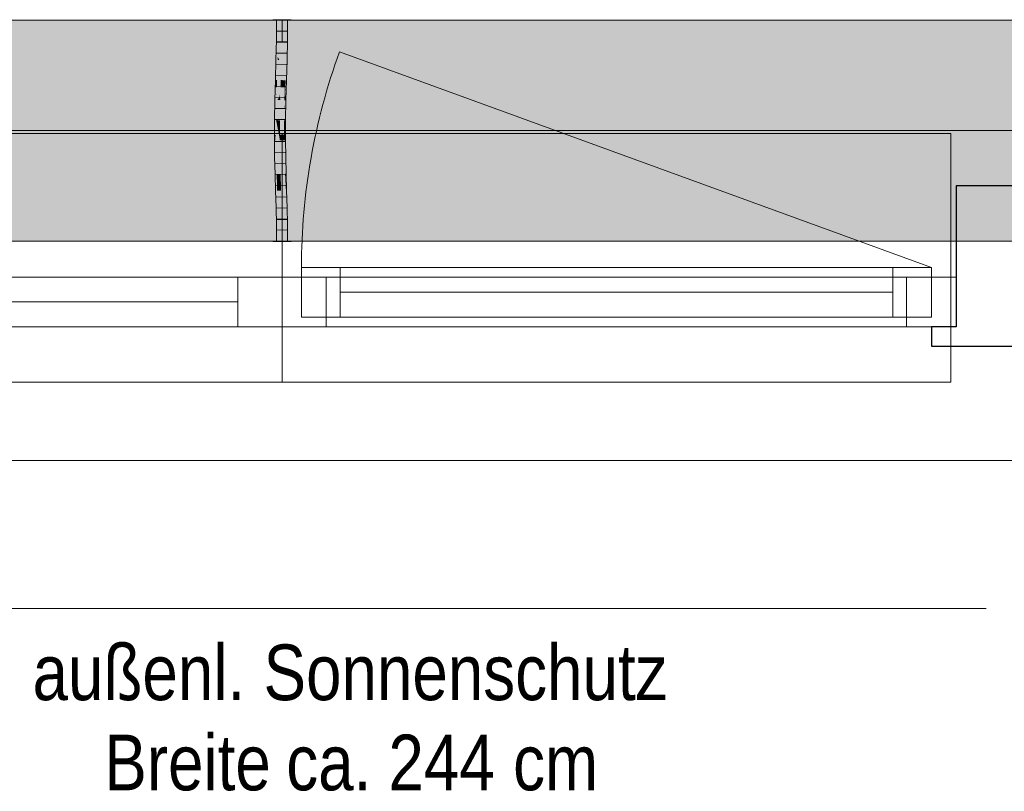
# Model space of a CAD drawing. Extents: x -620 to 3480, y 62 to 1107.
# Tile 18 of 244: x -308 to -272, y 187 to 215. Entities that reach past the tile are written whole.
import ezdxf
from ezdxf.lldxf.tags import DXFTag

# ---------------------------------------------------------------- set-up
doc = ezdxf.new("R2010")
doc.units = 0
doc.layers.get('0').update_dxf_attribs({"lineweight": 35})
for name, color, linetype, lineweight, true_color in [('30 -33 Aussenwände- 7 Fassade_ Elemente', 7, 'Continuous', 9, 0x00aacc), ('30 -35 Decken- 1 Konstruktion-Träger- Stahlbeton', 7, 'grob-A06G9GKW8I', 13, 0x33aa00), ('70 -72 Beschriftung- 1 Beschriftung allgemein', 7, 'Continuous', 9, 0xff6633), ('E_Leerrohr 20', 7, 'Continuous', 13, 0xcc0099), ('E_Leerrohr 20-Shading', 7, 'Continuous', 13, 0xcc0099)]:
    doc.layers.add(name, color=color, linetype=linetype, lineweight=lineweight, true_color=true_color)
doc.layers.add('70 -71 Achsen- 1 Gebäudeachsen', color=7, linetype='STRICHPUNKT2-A06G9GKV8I', lineweight=18)
doc.layers.add('iwb_Schraffur_Unterzug', color=7, linetype='Continuous', lineweight=5, true_color=0xffffcc, plot=False)
doc.styles.get("Standard").update_dxf_attribs({"font": 'ARIALN.TTF'})
tags = doc.linetypes.add('grob-A06G9GKW8I', pattern=[14, 3, -8, 3]).pattern_tags.tags
tags[8:9] = [DXFTag(74, 4), DXFTag(75, 0), DXFTag(340, '0'), DXFTag(46, 0.0), DXFTag(50, 0.0), DXFTag(44, 0.0), DXFTag(45, 0.0)]
tags[6:7] = [DXFTag(74, 4), DXFTag(75, 0), DXFTag(340, '0'), DXFTag(46, 0.0), DXFTag(50, 0.0), DXFTag(44, 0.0), DXFTag(45, 0.0)]
tags[4:5] = [DXFTag(74, 4), DXFTag(75, 0), DXFTag(340, '0'), DXFTag(46, 0.0), DXFTag(50, 0.0), DXFTag(44, 0.0), DXFTag(45, 0.0)]
tags = doc.linetypes.add('STRICHPUNKT2', pattern=[12.7, 6.35, -3.175, 0, -3.175]).pattern_tags.tags
tags[10:11] = [DXFTag(74, 4), DXFTag(75, 0), DXFTag(340, '0'), DXFTag(46, 0.0), DXFTag(50, 0.0), DXFTag(44, 0.0), DXFTag(45, 0.0)]
tags[8:9] = [DXFTag(74, 4), DXFTag(75, 0), DXFTag(340, '0'), DXFTag(46, 0.0), DXFTag(50, 0.0), DXFTag(44, 0.0), DXFTag(45, 0.0)]
tags[6:7] = [DXFTag(74, 4), DXFTag(75, 0), DXFTag(340, '0'), DXFTag(46, 0.0), DXFTag(50, 0.0), DXFTag(44, 0.0), DXFTag(45, 0.0)]
tags[4:5] = [DXFTag(74, 4), DXFTag(75, 0), DXFTag(340, '0'), DXFTag(46, 0.0), DXFTag(50, 0.0), DXFTag(44, 0.0), DXFTag(45, 0.0)]
tags = doc.linetypes.add('STRICHPUNKT2-A06G9GKV8I', pattern=[12.7, 6.35, -3.175, 0, -3.175]).pattern_tags.tags
tags[10:11] = [DXFTag(74, 4), DXFTag(75, 0), DXFTag(340, '0'), DXFTag(46, 0.0), DXFTag(50, 0.0), DXFTag(44, 0.0), DXFTag(45, 0.0)]
tags[8:9] = [DXFTag(74, 4), DXFTag(75, 0), DXFTag(340, '0'), DXFTag(46, 0.0), DXFTag(50, 0.0), DXFTag(44, 0.0), DXFTag(45, 0.0)]
tags[6:7] = [DXFTag(74, 4), DXFTag(75, 0), DXFTag(340, '0'), DXFTag(46, 0.0), DXFTag(50, 0.0), DXFTag(44, 0.0), DXFTag(45, 0.0)]
tags[4:5] = [DXFTag(74, 4), DXFTag(75, 0), DXFTag(340, '0'), DXFTag(46, 0.0), DXFTag(50, 0.0), DXFTag(44, 0.0), DXFTag(45, 0.0)]

# ---------------------------------------------------------------- blocks, each defined once
blk = doc.blocks.new('Shading-A06G9GK98I', base_point=(-298.063, 209.222))
at = {"layer": 'E_Leerrohr 20-Shading', "color": 223, "true_color": 0xc67fb4}
for points in [[(-298.356, 214.957), (-298.414, 214.957), (-298.362, 214.234), (-298.42, 214.235)], [(-298.059, 214.957), (-298.073, 214.957), (-298.067, 214.23), (-298.079, 214.23)], [(-298.067, 214.23), (-298.049, 214.23), (-298.059, 214.957), (-298.038, 214.957)], [(-298.028, 214.957), (-298.038, 214.957), (-298.04, 214.23), (-298.049, 214.23)], [(-298.014, 214.957), (-298.028, 214.957), (-298.025, 214.229), (-298.04, 214.23)], [(-298.025, 214.229), (-298.021, 214.229), (-298.014, 214.957)], [(-298.362, 214.234), (-298.42, 214.235), (-298.379, 213.511), (-298.436, 213.512)], [(-298.377, 213.511), (-298.362, 214.234), (-298.379, 213.511)], [(-298.067, 214.23), (-298.079, 214.23), (-298.087, 213.504), (-298.095, 213.504)], [(-298.067, 214.23), (-298.071, 214.094), (-298.071, 213.503), (-298.086, 213.504)], [(-298.04, 214.23), (-298.049, 214.23), (-298.063, 213.503), (-298.071, 213.503)], [(-298.067, 214.23), (-298.071, 213.503), (-298.049, 214.23)], [(-298.025, 214.229), (-298.04, 214.23), (-298.051, 213.503), (-298.063, 213.503)], [(-298.051, 213.503), (-298.036, 213.503), (-298.025, 214.229), (-298.021, 214.229)], [(-298.071, 214.094), (-298.087, 213.504), (-298.086, 213.504)], [(-298.379, 213.511), (-298.436, 213.512), (-298.402, 212.786), (-298.455, 212.788)], [(-298.397, 212.786), (-298.377, 213.511), (-298.402, 212.786), (-298.379, 213.511)], [(-298.087, 213.504), (-298.095, 213.504), (-298.112, 212.779), (-298.114, 212.779)], [(-298.087, 213.504), (-298.112, 212.779), (-298.086, 213.504), (-298.109, 212.779)], [(-298.109, 212.779), (-298.098, 212.778), (-298.086, 213.504), (-298.071, 213.503)], [(-298.063, 213.503), (-298.071, 213.503), (-298.091, 212.778), (-298.098, 212.778)], [(-298.051, 213.503), (-298.063, 213.503), (-298.085, 212.778), (-298.091, 212.778)], [(-298.085, 212.778), (-298.056, 212.777), (-298.051, 213.503), (-298.036, 213.503)], [(-298.455, 212.788), (-298.463, 212.52), (-298.402, 212.786), (-298.41, 212.519)], [(-298.41, 212.512), (-298.403, 212.56), (-298.402, 212.786), (-298.397, 212.786)], [(-298.112, 212.779), (-298.114, 212.779), (-298.121, 212.517)], [(-298.109, 212.779), (-298.12, 212.511), (-298.118, 212.485)], [(-298.109, 212.779), (-298.112, 212.779), (-298.12, 212.511), (-298.117, 212.646)], [(-298.118, 212.485), (-298.111, 212.418), (-298.109, 212.779), (-298.098, 212.778)], [(-298.091, 212.778), (-298.098, 212.778), (-298.107, 212.373), (-298.111, 212.418)], [(-298.104, 212.348), (-298.075, 212.053), (-298.085, 212.778), (-298.056, 212.777)], [(-298.097, 212.517), (-298.085, 212.778), (-298.101, 212.517), (-298.091, 212.778)], [(-298.463, 212.52), (-298.475, 212.062), (-298.41, 212.519), (-298.41, 212.512)], [(-298.425, 212.061), (-298.419, 212.191), (-298.475, 212.062), (-298.41, 212.512)], [(-298.416, 212.061), (-298.403, 212.56), (-298.425, 212.061)], [(-298.419, 212.191), (-298.403, 212.56), (-298.41, 212.512)], [(-298.12, 212.511), (-298.121, 212.517), (-298.133, 212.055)], [(-298.118, 212.485), (-298.12, 212.511), (-298.131, 212.055), (-298.133, 212.055)], [(-298.131, 212.055), (-298.124, 212.054), (-298.118, 212.485), (-298.111, 212.418)], [(-298.107, 212.373), (-298.111, 212.418), (-298.119, 212.054), (-298.124, 212.054)], [(-298.117, 212.646), (-298.121, 212.517), (-298.12, 212.511)], [(-298.104, 212.348), (-298.097, 212.517), (-298.107, 212.373), (-298.101, 212.517)], [(-298.425, 212.061), (-298.475, 212.062), (-298.448, 211.335), (-298.488, 211.335)], [(-298.43, 211.335), (-298.416, 212.061), (-298.448, 211.335), (-298.425, 212.061)], [(-298.144, 211.331), (-298.124, 212.054), (-298.147, 211.331), (-298.131, 212.055)], [(-298.131, 212.055), (-298.133, 212.055), (-298.147, 211.331)], [(-298.124, 212.054), (-298.144, 211.331), (-298.13, 211.659), (-298.14, 211.331)], [(-298.117, 212.054), (-298.13, 211.659), (-298.088, 211.331), (-298.139, 211.331)], [(-298.13, 211.659), (-298.117, 212.054), (-298.119, 212.054)], [(-298.124, 212.054), (-298.13, 211.659), (-298.119, 212.054)], [(-298.104, 212.348), (-298.107, 212.373), (-298.117, 212.054), (-298.119, 212.054)], [(-298.117, 212.054), (-298.075, 212.053), (-298.104, 212.348)], [(-298.117, 212.054), (-298.088, 211.331), (-298.075, 212.053)], [(-298.452, 210.803), (-298.448, 211.335), (-298.49, 210.802), (-298.488, 211.335)], [(-298.433, 210.608), (-298.43, 211.335), (-298.454, 210.608), (-298.448, 211.335)], [(-298.144, 211.331), (-298.147, 211.331), (-298.149, 210.806)], [(-298.144, 210.968), (-298.143, 211.042), (-298.145, 211.184), (-298.144, 211.331)], [(-298.144, 211.331), (-298.143, 211.042), (-298.14, 211.331)], [(-298.088, 211.331), (-298.143, 211.042), (-298.09, 210.968), (-298.143, 210.968)], [(-298.143, 211.042), (-298.088, 211.331), (-298.139, 211.331)], [(-298.14, 211.331), (-298.143, 211.042), (-298.139, 211.331)], [(-298.13, 211.659), (-298.14, 211.331), (-298.139, 211.331)], [(-298.145, 211.184), (-298.149, 210.806), (-298.148, 210.804)], [(-298.148, 210.804), (-298.144, 210.968), (-298.147, 210.969)], [(-298.145, 210.793), (-298.143, 210.968), (-298.148, 210.804), (-298.144, 210.968)], [(-298.144, 210.968), (-298.145, 211.184), (-298.147, 210.969)], [(-298.145, 210.793), (-298.144, 210.79), (-298.143, 211.042)], [(-298.143, 210.968), (-298.143, 211.042), (-298.144, 210.968)], [(-298.143, 210.968), (-298.144, 210.79), (-298.09, 210.968), (-298.091, 210.609)], [(-298.454, 210.608), (-298.452, 210.803), (-298.491, 210.608), (-298.49, 210.802)], [(-298.148, 210.804), (-298.149, 210.806), (-298.15, 210.609)], [(-298.145, 210.793), (-298.148, 210.804), (-298.147, 210.609), (-298.15, 210.609)], [(-298.147, 210.609), (-298.146, 210.609), (-298.145, 210.793), (-298.144, 210.79)], [(-298.146, 210.609), (-298.091, 210.609), (-298.144, 210.79)], [(-298.454, 210.608), (-298.491, 210.608), (-298.44, 209.997), (-298.483, 209.996)], [(-298.425, 209.997), (-298.433, 210.608), (-298.44, 209.997), (-298.454, 210.608)], [(-298.132, 210.003), (-298.146, 210.609), (-298.142, 210.003), (-298.147, 210.609)], [(-298.083, 210.004), (-298.091, 210.609), (-298.132, 210.003), (-298.146, 210.609)], [(-298.44, 209.997), (-298.483, 209.996), (-298.415, 209.387), (-298.469, 209.386)], [(-298.41, 209.388), (-298.425, 209.997), (-298.415, 209.387), (-298.44, 209.997)], [(-298.132, 210.003), (-298.142, 210.003), (-298.107, 209.396), (-298.127, 209.395)], [(-298.069, 209.397), (-298.083, 210.004), (-298.107, 209.396), (-298.132, 210.003)], [(-298.392, 208.779), (-298.403, 209.149), (-298.469, 209.386), (-298.415, 209.387)], [(-298.392, 208.779), (-298.469, 209.386), (-298.45, 208.777)], [(-298.403, 209.149), (-298.41, 209.388), (-298.415, 209.387)], [(-298.107, 209.396), (-298.127, 209.395), (-298.076, 208.788), (-298.109, 208.787)], [(-298.063, 209.222), (-298.069, 209.397), (-298.098, 209.221), (-298.107, 209.396)], [(-298.076, 208.788), (-298.051, 208.789), (-298.098, 209.221), (-298.063, 209.222)], [(-298.392, 208.779), (-298.45, 208.777), (-298.374, 208.171), (-298.433, 208.169)], [(-298.076, 208.788), (-298.109, 208.787), (-298.046, 208.179), (-298.091, 208.178)], [(-298.033, 208.179), (-298.051, 208.789), (-298.046, 208.179), (-298.076, 208.788)], [(-298.374, 208.171), (-298.433, 208.169), (-298.362, 207.564), (-298.42, 207.563)], [(-298.361, 207.564), (-298.374, 208.171), (-298.362, 207.564), (-298.374, 208.171)], [(-298.046, 208.179), (-298.091, 208.178), (-298.023, 207.569), (-298.078, 207.568)], [(-298.02, 207.569), (-298.033, 208.179), (-298.023, 207.569), (-298.046, 208.179)], [(-298.361, 207.564), (-298.42, 207.563), (-298.356, 206.957), (-298.414, 206.957)], [(-298.014, 206.957), (-298.023, 207.569), (-298.073, 206.957), (-298.078, 207.568)], [(-298.014, 206.957), (-298.02, 207.569), (-298.023, 207.569)]]:
    blk.add_solid(points, dxfattribs=at)
at = {"layer": 'E_Leerrohr 20-Shading', "color": 231, "true_color": 0xe17fc9}
for points in [[(-298.322, 214.957), (-298.356, 214.957), (-298.314, 214.234), (-298.362, 214.234)], [(-298.293, 214.233), (-298.298, 214.957), (-298.314, 214.234), (-298.322, 214.957)], [(-298.249, 214.233), (-298.249, 214.957), (-298.293, 214.233), (-298.298, 214.957)], [(-298.22, 214.232), (-298.214, 214.957), (-298.249, 214.233), (-298.249, 214.957)], [(-298.214, 214.957), (-298.22, 214.232), (-298.216, 214.232)], [(-298.216, 214.232), (-298.21, 214.232), (-298.214, 214.957)], [(-298.21, 214.232), (-298.079, 214.23), (-298.214, 214.957), (-298.073, 214.957)], [(-298.311, 213.509), (-298.314, 214.234), (-298.375, 213.632), (-298.358, 214.234)], [(-298.358, 214.234), (-298.362, 214.234), (-298.375, 213.632)], [(-298.293, 213.509), (-298.293, 214.233), (-298.311, 213.509), (-298.314, 214.234)], [(-298.293, 213.509), (-298.249, 214.233), (-298.293, 214.233)], [(-298.293, 213.509), (-298.257, 213.508), (-298.249, 214.233), (-298.25, 214.093)], [(-298.236, 213.507), (-298.22, 214.232), (-298.253, 213.508), (-298.249, 214.233)], [(-298.216, 214.232), (-298.22, 214.232), (-298.221, 213.507), (-298.236, 213.507)], [(-298.221, 213.507), (-298.199, 213.507), (-298.216, 214.232), (-298.21, 214.232)], [(-298.199, 213.507), (-298.095, 213.504), (-298.21, 214.232), (-298.079, 214.23)], [(-298.257, 213.508), (-298.253, 213.508), (-298.25, 214.093)], [(-298.311, 213.509), (-298.377, 213.511), (-298.311, 212.784), (-298.397, 212.786)], [(-298.311, 213.509), (-298.375, 213.632), (-298.377, 213.511)], [(-298.295, 212.784), (-298.293, 213.509), (-298.311, 212.784), (-298.311, 213.509)], [(-298.295, 212.784), (-298.269, 212.783), (-298.293, 213.509), (-298.257, 213.508)], [(-298.269, 212.783), (-298.26, 212.783), (-298.257, 213.508), (-298.253, 213.508)], [(-298.256, 212.783), (-298.236, 213.507), (-298.26, 212.783), (-298.253, 213.508)], [(-298.221, 213.507), (-298.236, 213.507), (-298.226, 212.782), (-298.256, 212.783)], [(-298.114, 212.779), (-298.095, 213.504), (-298.226, 212.782), (-298.221, 213.507)], [(-298.31, 212.158), (-298.397, 212.786), (-298.394, 212.061), (-298.403, 212.56)], [(-298.31, 212.27), (-298.397, 212.786), (-298.31, 212.158)], [(-298.311, 212.784), (-298.397, 212.786), (-298.31, 212.27)], [(-298.295, 212.784), (-298.311, 212.784), (-298.296, 212.185), (-298.31, 212.27)], [(-298.295, 212.784), (-298.296, 212.185), (-298.269, 212.783), (-298.272, 212.591)], [(-298.26, 212.783), (-298.272, 212.591), (-298.275, 212.058), (-298.279, 212.086)], [(-298.261, 212.646), (-298.26, 212.783), (-298.275, 212.058)], [(-298.272, 212.591), (-298.26, 212.783), (-298.269, 212.783)], [(-298.262, 212.518), (-298.256, 212.783), (-298.26, 212.783)], [(-298.262, 212.518), (-298.228, 212.518), (-298.256, 212.783), (-298.226, 212.782)], [(-298.228, 212.518), (-298.121, 212.517), (-298.226, 212.782), (-298.114, 212.779)], [(-298.403, 212.56), (-298.416, 212.061), (-298.394, 212.061)], [(-298.272, 212.591), (-298.296, 212.185), (-298.279, 212.086)], [(-298.262, 212.518), (-298.261, 212.646), (-298.275, 212.058)], [(-298.262, 212.518), (-298.275, 212.058), (-298.26, 212.518), (-298.271, 212.058)], [(-298.271, 212.058), (-298.232, 212.057), (-298.26, 212.518), (-298.228, 212.518)], [(-298.228, 212.518), (-298.232, 212.057), (-298.18, 212.518), (-298.172, 212.056)], [(-298.172, 212.056), (-298.133, 212.055), (-298.18, 212.518), (-298.121, 212.517)], [(-298.394, 212.061), (-298.416, 212.061), (-298.384, 211.334), (-298.43, 211.335)], [(-298.31, 212.158), (-298.394, 212.061), (-298.31, 212.059)], [(-298.384, 211.334), (-298.306, 211.333), (-298.394, 212.061), (-298.31, 212.059)], [(-298.296, 212.185), (-298.31, 212.27), (-298.296, 212.058), (-298.31, 212.158)], [(-298.296, 212.058), (-298.31, 212.158), (-298.31, 212.059)], [(-298.306, 211.333), (-298.295, 211.333), (-298.31, 212.059), (-298.296, 212.058)], [(-298.296, 212.185), (-298.296, 212.058), (-298.279, 212.086), (-298.28, 212.058)], [(-298.295, 211.333), (-298.288, 211.333), (-298.296, 212.058), (-298.28, 212.058)], [(-298.288, 211.333), (-298.275, 212.058), (-298.28, 212.058)], [(-298.271, 212.058), (-298.275, 212.058), (-298.285, 211.333), (-298.288, 211.333)], [(-298.236, 211.332), (-298.232, 212.057), (-298.285, 211.333), (-298.271, 212.058)], [(-298.28, 212.058), (-298.275, 212.058), (-298.279, 212.086)], [(-298.236, 211.332), (-298.162, 211.332), (-298.232, 212.057), (-298.172, 212.056)], [(-298.162, 211.332), (-298.147, 211.331), (-298.172, 212.056), (-298.133, 212.055)], [(-298.433, 210.608), (-298.382, 210.608), (-298.43, 211.335), (-298.383, 211.091)], [(-298.43, 211.335), (-298.383, 211.091), (-298.384, 211.334)], [(-298.384, 211.334), (-298.383, 211.091), (-298.306, 211.333), (-298.306, 211.304)], [(-298.306, 211.304), (-298.295, 211.333), (-298.306, 211.333)], [(-298.293, 210.972), (-298.295, 211.333), (-298.302, 210.972), (-298.306, 211.304)], [(-298.295, 211.333), (-298.291, 210.608), (-298.29, 210.805)], [(-298.29, 210.805), (-298.288, 211.333), (-298.295, 211.333)], [(-298.237, 210.805), (-298.236, 211.332), (-298.29, 210.805), (-298.288, 211.333)], [(-298.237, 210.805), (-298.16, 210.806), (-298.236, 211.332), (-298.162, 211.332)], [(-298.16, 210.806), (-298.149, 210.806), (-298.162, 211.332), (-298.147, 211.331)], [(-298.302, 210.972), (-298.306, 211.304), (-298.361, 210.972), (-298.383, 211.091)], [(-298.383, 211.091), (-298.382, 210.608), (-298.298, 210.642), (-298.297, 210.608)], [(-298.298, 210.642), (-298.302, 210.972), (-298.361, 210.972)], [(-298.291, 210.608), (-298.293, 210.972), (-298.298, 210.642), (-298.302, 210.972)], [(-298.297, 210.608), (-298.291, 210.608), (-298.298, 210.642)], [(-298.291, 210.608), (-298.271, 210.608), (-298.29, 210.805), (-298.27, 210.805)], [(-298.271, 210.608), (-298.237, 210.609), (-298.27, 210.805), (-298.237, 210.805)], [(-298.16, 210.806), (-298.237, 210.805), (-298.162, 210.609), (-298.237, 210.609)], [(-298.16, 210.806), (-298.162, 210.609), (-298.16, 210.713)], [(-298.162, 210.609), (-298.16, 210.609), (-298.16, 210.713)], [(-298.16, 210.609), (-298.15, 210.609), (-298.16, 210.806), (-298.149, 210.806)], [(-298.382, 210.608), (-298.433, 210.608), (-298.387, 209.998), (-298.425, 209.997)], [(-298.387, 209.998), (-298.285, 210), (-298.382, 210.608), (-298.297, 210.608)], [(-298.285, 210), (-298.283, 210), (-298.297, 210.608), (-298.291, 210.608)], [(-298.271, 210.608), (-298.291, 210.608), (-298.27, 210), (-298.283, 210)], [(-298.235, 210.001), (-298.237, 210.609), (-298.27, 210), (-298.271, 210.608)], [(-298.237, 210.609), (-298.235, 210.001), (-298.162, 210.609), (-298.178, 210.002)], [(-298.178, 210.002), (-298.165, 210.002), (-298.162, 210.609), (-298.16, 210.609)], [(-298.165, 210.002), (-298.142, 210.003), (-298.16, 210.609), (-298.15, 210.609)], [(-298.387, 209.998), (-298.425, 209.997), (-298.398, 209.388), (-298.41, 209.388)], [(-298.269, 209.391), (-298.283, 210), (-298.398, 209.388), (-298.387, 209.998)], [(-298.235, 210.001), (-298.283, 210), (-298.23, 209.392), (-298.269, 209.391)], [(-298.23, 209.392), (-298.176, 209.394), (-298.235, 210.001), (-298.165, 210.002)], [(-298.176, 209.394), (-298.127, 209.395), (-298.165, 210.002), (-298.142, 210.003)], [(-298.398, 209.388), (-298.41, 209.388), (-298.403, 209.149)], [(-298.401, 209.219), (-298.403, 209.149), (-298.369, 209.219), (-298.369, 209.067)], [(-298.263, 209.22), (-298.269, 209.391), (-298.401, 209.219), (-298.398, 209.388)], [(-298.369, 209.067), (-298.25, 208.783), (-298.369, 209.219), (-298.263, 209.22)], [(-298.23, 209.392), (-298.269, 209.391), (-298.225, 208.784), (-298.25, 208.783)], [(-298.225, 208.784), (-298.189, 208.785), (-298.23, 209.392), (-298.176, 209.394)], [(-298.189, 208.785), (-298.109, 208.787), (-298.176, 209.394), (-298.127, 209.395)], [(-298.392, 208.779), (-298.367, 208.779), (-298.403, 209.149), (-298.369, 209.067)], [(-298.367, 208.779), (-298.25, 208.783), (-298.369, 209.067)], [(-298.367, 208.779), (-298.392, 208.779), (-298.365, 208.171), (-298.374, 208.171)], [(-298.233, 208.174), (-298.25, 208.783), (-298.365, 208.171), (-298.367, 208.779)], [(-298.225, 208.784), (-298.25, 208.783), (-298.22, 208.175), (-298.233, 208.174)], [(-298.22, 208.175), (-298.201, 208.175), (-298.225, 208.784), (-298.189, 208.785)], [(-298.201, 208.175), (-298.091, 208.178), (-298.189, 208.785), (-298.109, 208.787)], [(-298.365, 208.171), (-298.374, 208.171), (-298.361, 207.564)], [(-298.22, 207.566), (-298.233, 208.174), (-298.361, 207.564), (-298.365, 208.171)], [(-298.22, 208.175), (-298.233, 208.174), (-298.216, 207.566), (-298.22, 207.566)], [(-298.078, 207.568), (-298.091, 208.178), (-298.216, 207.566), (-298.22, 208.175)], [(-298.22, 207.566), (-298.361, 207.564), (-298.214, 206.957), (-298.356, 206.957)], [(-298.078, 207.568), (-298.22, 207.566), (-298.073, 206.957), (-298.214, 206.957)]]:
    blk.add_solid(points, dxfattribs=at)
blk = doc.blocks.new('Shading-A06G9GKB8I', base_point=(-298.108, 214.169))
at = {"layer": 'E_Leerrohr 20-Shading', "color": 213, "true_color": 0xd67fc0}
for points in [[(-298.355, 214.969), (-298.544, 214.969), (-298.355, 214.957), (-298.544, 214.957)], [(-298.414, 214.957), (-298.414, 214.169), (-298.235, 214.957), (-298.233, 214.169)], [(-298.327, 214.969), (-298.355, 214.969), (-298.327, 214.957), (-298.355, 214.957)], [(-298.327, 214.969), (-298.327, 214.957), (-298.301, 214.969), (-298.302, 214.957)], [(-298.302, 214.957), (-298.214, 214.957), (-298.301, 214.969), (-298.214, 214.969)], [(-298.233, 214.169), (-298.214, 214.169), (-298.235, 214.957), (-298.214, 214.957)], [(-298.149, 214.969), (-298.214, 214.969), (-298.149, 214.957), (-298.214, 214.957)], [(-298.165, 214.957), (-298.214, 214.957), (-298.211, 214.169), (-298.214, 214.352)], [(-298.165, 214.957), (-298.211, 214.169), (-298.17, 214.169)], [(-298.165, 214.957), (-298.17, 214.169), (-298.096, 214.957), (-298.108, 214.169)], [(-298.004, 214.969), (-298.149, 214.969), (-298.004, 214.957), (-298.149, 214.957)], [(-298.108, 214.169), (-298.014, 214.169), (-298.096, 214.957), (-298.014, 214.957)], [(-298.004, 214.957), (-297.999, 214.957), (-298.004, 214.969), (-297.999, 214.969)], [(-297.999, 214.957), (-297.943, 214.957), (-297.999, 214.969), (-297.943, 214.969)], [(-297.943, 214.957), (-297.884, 214.957), (-297.943, 214.969), (-297.884, 214.969)], [(-298.214, 214.352), (-298.214, 214.169), (-298.211, 214.169)]]:
    blk.add_solid(points, dxfattribs=at)
blk = doc.blocks.new('Shading-A06G9GKD8I', base_point=(-298.014, 206.957))
at = {"layer": 'E_Leerrohr 20-Shading', "color": 213, "true_color": 0xd67fc0}
for points in [[(-298.214, 206.957), (-298.216, 207.745), (-298.414, 206.957), (-298.414, 207.745)], [(-298.214, 206.957), (-298.214, 207.745), (-298.216, 207.745)], [(-298.014, 206.957), (-298.014, 207.745), (-298.214, 206.957), (-298.209, 207.745)], [(-298.209, 207.745), (-298.214, 207.745), (-298.214, 206.957)], [(-298.306, 206.957), (-298.544, 206.957), (-298.306, 206.945), (-298.544, 206.945)], [(-298.214, 206.945), (-298.214, 206.957), (-298.306, 206.945), (-298.306, 206.957)], [(-298.149, 206.957), (-298.214, 206.957), (-298.149, 206.945), (-298.214, 206.945)], [(-297.992, 206.945), (-297.992, 206.957), (-298.149, 206.945), (-298.149, 206.957)], [(-297.884, 206.945), (-297.884, 206.957), (-297.992, 206.945), (-297.992, 206.957)]]:
    blk.add_solid(points, dxfattribs=at)
blk = doc.blocks.new('Referenz-A06G9GKX8I')
at = {"layer": '30 -33 Aussenwände- 7 Fassade_ Elemente', "color": 0, "linetype": 'Continuous', "ltscale": 0.13}
for p, q in [((-169.013, 214.957), (-325.013, 214.957)), ((-297.513, 204.207), (-297.513, 206.007)), ((-297.513, 206.007), (-274.713, 206.007)), ((-274.713, 206.007), (-274.713, 204.207)), ((-322.613, 205.657), (-298.213, 205.657)), ((-298.213, 205.657), (-273.813, 205.657)), ((-298.213, 205.657), (-298.213, 203.857)), ((-273.813, 205.657), (-273.813, 203.857)), ((-274.713, 204.207), (-297.513, 204.207)), ((-298.213, 203.857), (-322.613, 203.857)), ((-273.813, 203.857), (-298.213, 203.857)), ((-328.113, 199.017), (-165.913, 199.017))]:
    blk.add_line(p, q, dxfattribs=at)
at = {"layer": '30 -33 Aussenwände- 7 Fassade_ Elemente', "color": 0, "linetype": 'grob-A06G9GKW8I', "ltscale": 0.13}
blk.add_line((-274.713, 206.007), (-296.138, 213.805), dxfattribs=at)
at = {"layer": '30 -33 Aussenwände- 7 Fassade_ Elemente', "color": 0}
for p, q in [((-298.213, 210.857), (-322.413, 210.857)), ((-274.013, 210.857), (-298.213, 210.857)), ((-298.213, 210.857), (-298.213, 205.657)), ((-274.013, 205.657), (-274.013, 210.857)), ((-297.513, 204.207), (-297.513, 206.007)), ((-297.513, 206.007), (-296.113, 206.007)), ((-296.113, 206.007), (-276.113, 206.007)), ((-296.113, 204.207), (-296.113, 206.007)), ((-276.113, 206.007), (-276.113, 204.207)), ((-276.113, 206.007), (-274.713, 206.007)), ((-274.713, 206.007), (-274.713, 204.207)), ((-320.813, 205.657), (-299.813, 205.657)), ((-299.813, 205.657), (-298.213, 205.657)), ((-299.813, 205.657), (-299.813, 203.857)), ((-296.613, 205.657), (-298.213, 205.657)), ((-298.213, 205.657), (-298.213, 203.857)), ((-296.613, 203.857), (-296.613, 205.657)), ((-275.613, 203.857), (-275.613, 205.657)), ((-275.613, 205.657), (-274.013, 205.657)), ((-274.013, 205.657), (-274.013, 203.857)), ((-276.113, 205.107), (-296.113, 205.107)), ((-320.813, 204.757), (-299.813, 204.757)), ((-296.113, 204.207), (-297.513, 204.207)), ((-276.113, 204.207), (-296.113, 204.207)), ((-274.713, 204.207), (-276.113, 204.207)), ((-299.813, 203.857), (-320.813, 203.857)), ((-298.213, 203.857), (-299.813, 203.857)), ((-298.213, 201.857), (-298.213, 203.857)), ((-298.213, 203.857), (-296.613, 203.857)), ((-275.613, 203.857), (-296.613, 203.857)), ((-274.013, 203.857), (-275.613, 203.857)), ((-274.013, 203.857), (-274.013, 201.857)), ((-298.213, 201.857), (-322.413, 201.857)), ((-274.013, 201.857), (-298.213, 201.857))]:
    blk.add_line(p, q, dxfattribs=at)
at = {"layer": '30 -33 Aussenwände- 7 Fassade_ Elemente', "color": 0, "linetype": 'Continuous', "lineweight": -2, "ltscale": 0.25}
for p, q in [((-271.413, 208.957), (-273.813, 208.957)), ((-273.813, 208.957), (-273.813, 203.857)), ((-274.713, 203.857), (-274.713, 203.157)), ((-273.813, 203.857), (-274.713, 203.857)), ((-274.713, 203.157), (-270.513, 203.157))]:
    blk.add_line(p, q, dxfattribs=at)
at = {"layer": '30 -33 Aussenwände- 7 Fassade_ Elemente', "color": 0, "linetype": 'Continuous', "lineweight": 18, "ltscale": 0.18}
for p, q in [((-297.513, 204.207), (-297.513, 206.007)), ((-297.513, 206.007), (-296.113, 206.007)), ((-296.113, 206.007), (-296.113, 204.207)), ((-276.113, 206.007), (-274.713, 206.007)), ((-276.113, 204.207), (-276.113, 206.007)), ((-274.713, 206.007), (-274.713, 204.207)), ((-299.813, 203.857), (-299.813, 205.657)), ((-299.813, 205.657), (-298.213, 205.657)), ((-298.213, 205.657), (-298.213, 203.857)), ((-298.213, 205.657), (-296.613, 205.657)), ((-296.613, 205.657), (-296.613, 203.857)), ((-275.613, 203.857), (-275.613, 205.657)), ((-275.613, 205.657), (-273.813, 205.657)), ((-273.813, 205.657), (-273.813, 203.857)), ((-296.113, 205.107), (-276.113, 205.107)), ((-299.813, 204.757), (-320.813, 204.757)), ((-296.113, 204.207), (-297.513, 204.207)), ((-274.713, 204.207), (-276.113, 204.207)), ((-298.213, 203.857), (-299.813, 203.857)), ((-296.613, 203.857), (-298.213, 203.857)), ((-273.813, 203.857), (-275.613, 203.857))]:
    blk.add_line(p, q, dxfattribs=at)
at = {"layer": '30 -33 Aussenwände- 7 Fassade_ Elemente', "color": 0, "linetype": 'grob-A06G9GKW8I', "ltscale": 0.13}
blk.add_ellipse((-274.713, 206.007), major_axis=(-21.425, 7.798), ratio=1, start_param=0, end_param=0.349066, dxfattribs=at)
at = {"layer": '30 -35 Decken- 1 Konstruktion-Träger- Stahlbeton', "color": 0}
for p, q in [((-490.513, 214.957), (-3.513, 214.957)), ((-490.513, 206.957), (-3.513, 206.957))]:
    blk.add_line(p, q, dxfattribs=at)
at = {"layer": '70 -71 Achsen- 1 Gebäudeachsen', "color": 0, "linetype": 'STRICHPUNKT2-A06G9GKV8I', "ltscale": 0.18}
blk.add_line((-562.014, 210.957), (85.427, 210.957), dxfattribs=at)
at = {"layer": '70 -72 Beschriftung- 1 Beschriftung allgemein', "color": 0, "linetype": 'Continuous', "ltscale": 0.13}
blk.add_line((-319.737, 193.662), (-272.737, 193.662), dxfattribs=at)
at = {"layer": '70 -72 Beschriftung- 1 Beschriftung allgemein', "color": 0, "linetype": 'Continuous', "ltscale": 0.13, "char_height": 2.01377, "attachment_point": 1}
for s, insert in [('{\\fArial Narrow;außenl.}', (-307.245, 192.362)), ('{\\fArial Narrow;Sonnenschutz}', (-298.885, 192.362)), ('{\\fArial Narrow;Breite}', (-304.648, 189.1)), ('{\\fArial Narrow;244}', (-294.367, 189.1)), ('{\\fArial Narrow;ca.}', (-298.062, 189.1)), ('{\\fArial Narrow;cm}', (-289.853, 189.1))]:
    blk.add_mtext(s, dxfattribs=dict(at, insert=insert))
blk = doc.blocks.new('Referenz-A06G9GKZ8I')
at = {"layer": 'iwb_Schraffur_Unterzug', "linetype": 'Continuous', "ltscale": 0.13}
blk.add_solid([(-490.513, 214.957), (-3.513, 214.957), (-490.513, 206.957), (-3.513, 206.957)], dxfattribs=at)
blk = doc.blocks.new('Enddeckel-A06G9GOX8I')
at = {"color": 0, "linetype": 'ByBlock', "lineweight": -2, "ltscale": 0.13}
for p, q in [((-298.414, 207.745), (-298.414, 206.957)), ((-298.297, 207.745), (-298.414, 207.745)), ((-298.131, 207.745), (-298.297, 207.745)), ((-298.014, 207.745), (-298.131, 207.745)), ((-298.014, 206.957), (-298.014, 207.745)), ((-298.544, 206.957), (-298.544, 206.945)), ((-298.351, 206.957), (-298.544, 206.957)), ((-298.351, 206.945), (-298.544, 206.945)), ((-298.297, 206.957), (-298.414, 206.957)), ((-298.078, 206.957), (-298.351, 206.957)), ((-298.078, 206.945), (-298.351, 206.945)), ((-298.131, 206.957), (-298.297, 206.957)), ((-298.014, 206.957), (-298.131, 206.957)), ((-297.884, 206.957), (-298.078, 206.957)), ((-297.884, 206.945), (-298.078, 206.945)), ((-297.884, 206.945), (-297.884, 206.957))]:
    blk.add_line(p, q, dxfattribs=at)
at = {"color": 0, "linetype": 'STRICHPUNKT2', "lineweight": 5, "ltscale": 0.13}
blk.add_line((-298.214, 206.957), (-298.214, 207.745), dxfattribs=at)
blk = doc.blocks.new('Enddeckel-A06G9GP18I')
at = {"color": 0, "linetype": 'ByBlock', "lineweight": -2, "ltscale": 0.13}
for p, q in [((-298.544, 214.969), (-298.544, 214.957)), ((-298.544, 214.969), (-298.351, 214.969)), ((-298.544, 214.957), (-298.351, 214.957)), ((-298.414, 214.957), (-298.414, 214.169)), ((-298.414, 214.957), (-298.297, 214.957)), ((-298.351, 214.969), (-298.078, 214.969)), ((-298.351, 214.957), (-298.078, 214.957)), ((-298.297, 214.957), (-298.131, 214.957)), ((-298.131, 214.957), (-298.014, 214.957)), ((-298.078, 214.969), (-297.884, 214.969)), ((-298.078, 214.957), (-297.884, 214.957)), ((-298.014, 214.169), (-298.014, 214.957)), ((-297.884, 214.957), (-297.884, 214.969)), ((-298.414, 214.169), (-298.297, 214.169)), ((-298.297, 214.169), (-298.131, 214.169)), ((-298.131, 214.169), (-298.014, 214.169))]:
    blk.add_line(p, q, dxfattribs=at)
at = {"color": 0, "linetype": 'STRICHPUNKT2', "lineweight": 5, "ltscale": 0.13}
blk.add_line((-298.214, 214.957), (-298.214, 214.169), dxfattribs=at)
blk = doc.blocks.new('Flexrohr-A06G9GP98I')
at = {"color": 0, "linetype": 'ByBlock', "lineweight": -2, "ltscale": 0.13}
for p, q in [((-298.414, 214.957), (-298.42, 214.235)), ((-298.414, 214.957), (-298.014, 214.957)), ((-298.014, 214.957), (-298.021, 214.229)), ((-298.406, 214.559), (-298.03, 214.556)), ((-298.42, 214.235), (-298.436, 213.512)), ((-298.021, 214.229), (-298.036, 213.503)), ((-298.41, 214.16), (-298.034, 214.154)), ((-298.436, 213.512), (-298.455, 212.788)), ((-298.419, 213.761), (-298.043, 213.753)), ((-298.036, 213.503), (-298.056, 212.777)), ((-298.428, 213.362), (-298.052, 213.353)), ((-298.455, 212.788), (-298.475, 212.062)), ((-298.439, 212.962), (-298.063, 212.953)), ((-298.056, 212.777), (-298.075, 212.053)), ((-298.449, 212.562), (-298.074, 212.553)), ((-298.475, 212.062), (-298.488, 211.335)), ((-298.46, 212.162), (-298.084, 212.153)), ((-298.075, 212.053), (-298.088, 211.331)), ((-298.468, 211.761), (-298.092, 211.755)), ((-298.488, 211.335), (-298.491, 210.608)), ((-298.476, 211.36), (-298.1, 211.356)), ((-298.088, 211.331), (-298.091, 210.609)), ((-298.478, 210.959), (-298.102, 210.957)), ((-298.491, 210.608), (-298.483, 209.996)), ((-298.479, 210.557), (-298.103, 210.559)), ((-298.091, 210.609), (-298.083, 210.004)), ((-298.483, 209.996), (-298.469, 209.386)), ((-298.473, 210.155), (-298.098, 210.161)), ((-298.083, 210.004), (-298.069, 209.397)), ((-298.466, 209.754), (-298.09, 209.762)), ((-298.469, 209.386), (-298.45, 208.777)), ((-298.456, 209.353), (-298.08, 209.363)), ((-298.069, 209.397), (-298.051, 208.789)), ((-298.444, 208.953), (-298.068, 208.964)), ((-298.45, 208.777), (-298.433, 208.169)), ((-298.432, 208.553), (-298.056, 208.564)), ((-298.051, 208.789), (-298.033, 208.179)), ((-298.433, 208.169), (-298.42, 207.563)), ((-298.42, 208.154), (-298.045, 208.163)), ((-298.033, 208.179), (-298.02, 207.569)), ((-298.412, 207.755), (-298.036, 207.762)), ((-298.42, 207.563), (-298.414, 206.957)), ((-298.02, 207.569), (-298.014, 206.957)), ((-298.406, 207.357), (-298.03, 207.361)), ((-298.414, 206.957), (-298.014, 206.957)), ((-298.402, 206.959), (-298.026, 206.959))]:
    blk.add_line(p, q, dxfattribs=at)

msp = doc.modelspace()

# ---------------------------------------------------------------- block references
at = {"color": 8, "lineweight": 25, "ltscale": 0.25, "true_color": 0x808080}
for name in ['Referenz-A06G9GKX8I', 'Referenz-A06G9GKZ8I']:
    msp.add_blockref(name, (0, 0), dxfattribs=at)
at = {"layer": 'E_Leerrohr 20'}
for name, p in [('Shading-A06G9GKB8I', (-298.108, 214.169)), ('Shading-A06G9GK98I', (-298.063, 209.222)), ('Shading-A06G9GKD8I', (-298.014, 206.957))]:
    msp.add_blockref(name, p, dxfattribs=at)
at = {"layer": 'E_Leerrohr 20', "ltscale": 0.13}
for name in ['Enddeckel-A06G9GP18I', 'Flexrohr-A06G9GP98I', 'Enddeckel-A06G9GOX8I']:
    msp.add_blockref(name, (0, 0), dxfattribs=at)

doc.saveas('drawing.dxf')
